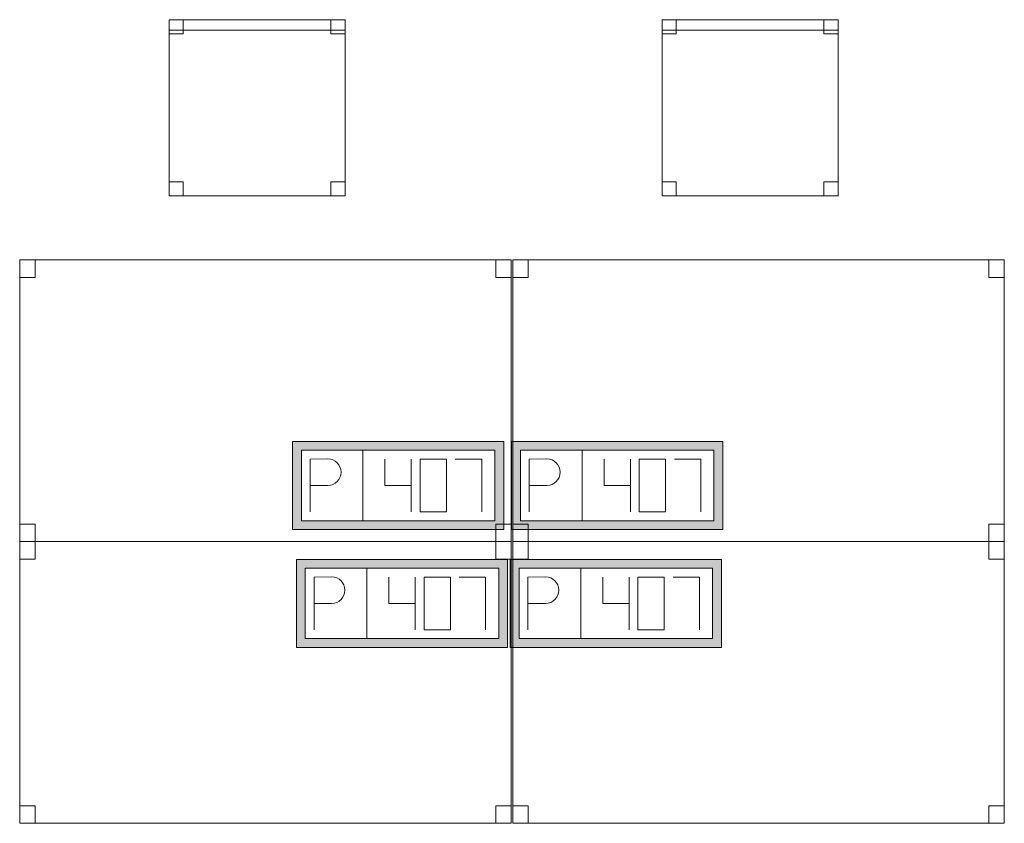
# Model space of a CAD drawing. Header units: metres. Extents: x 397.7 to 427.5, y 12.7 to 28.4.
# Tile 12 of 127: x 402 to 404.8, y 18.5 to 20.8. Entities that reach past the tile are written whole.
import ezdxf

# ---------------------------------------------------------------- set-up
doc = ezdxf.new("R2010")
doc.units = ezdxf.units.M
doc.layers.add('02_MOBILIARIO', color=7, linetype='Continuous', lineweight=18)
doc.layers.add('A-DETL-____-MBND', color=7, linetype='Continuous', lineweight=18)

# ---------------------------------------------------------------- blocks, each defined once
blk = doc.blocks.new('Family - Cadira d_Oficina_P4-153809-07_TEL_P4')
at = {"layer": 'A-DETL-____-MBND', "color": 253, "true_color": 0xaaaaaa}
for p, q in [((0, 0), (0, 0.5)), ((0, 0.5), (0.5, 0.5)), ((0.5, 0.5), (0, 0.5)), ((0, 0.5), (0, 0)), ((0, 0.47), (0, 0.5)), ((0, 0.5), (0.5, 0.5)), ((0.5, 0.5), (0, 0.5)), ((0, 0.5), (0, 0.47)), ((0, 0.46), (0, 0.5)), ((0, 0.5), (0.04, 0.5)), ((0.04, 0.5), (0, 0.5)), ((0, 0.5), (0, 0.46)), ((0.04, 0.5), (0.04, 0.46)), ((0.04, 0.46), (0.04, 0.5)), ((0.46, 0.46), (0.46, 0.5)), ((0.46, 0.5), (0.5, 0.5)), ((0.5, 0.5), (0.46, 0.5)), ((0.46, 0.5), (0.46, 0.46)), ((0.5, 0.5), (0.5, 0)), ((0.5, 0), (0.5, 0.5)), ((0.5, 0.5), (0.5, 0.47)), ((0.5, 0.47), (0.5, 0.5)), ((0.5, 0.5), (0.5, 0.46)), ((0.5, 0.46), (0.5, 0.5)), ((0.5, 0.47), (0, 0.47)), ((0, 0.47), (0.5, 0.47)), ((0.04, 0.46), (0, 0.46)), ((0, 0.46), (0.04, 0.46)), ((0.5, 0.46), (0.46, 0.46)), ((0.46, 0.46), (0.5, 0.46)), ((0, 0), (0, 0.04)), ((0, 0.04), (0.04, 0.04)), ((0.04, 0.04), (0, 0.04)), ((0, 0.04), (0, 0)), ((0.04, 0.04), (0.04, 0)), ((0.04, 0), (0.04, 0.04)), ((0.46, 0), (0.46, 0.04)), ((0.46, 0.04), (0.5, 0.04)), ((0.5, 0.04), (0.46, 0.04)), ((0.46, 0.04), (0.46, 0)), ((0.5, 0.04), (0.5, 0)), ((0.5, 0), (0.5, 0.04)), ((0.5, 0), (0, 0)), ((0, 0), (0.5, 0)), ((0.04, 0), (0, 0)), ((0, 0), (0.04, 0)), ((0.5, 0), (0.46, 0)), ((0.46, 0), (0.5, 0))]:
    blk.add_line(p, q, dxfattribs=at)
blk = doc.blocks.new('Family - Cadira d_Oficina_P4-153826-07_TEL_P4')
at = {"layer": 'A-DETL-____-MBND', "color": 253, "true_color": 0xaaaaaa}
for p, q in [((0, 0.46), (0, 0.5)), ((0, 0.5), (0.04, 0.5)), ((0.04, 0.5), (0, 0.5)), ((0, 0.5), (0, 0.46)), ((0, 0), (0, 0.5)), ((0, 0.5), (0.5, 0.5)), ((0.5, 0.5), (0, 0.5)), ((0, 0.5), (0, 0)), ((0, 0.47), (0, 0.5)), ((0, 0.5), (0.5, 0.5)), ((0.5, 0.5), (0, 0.5)), ((0, 0.5), (0, 0.47)), ((0.04, 0.5), (0.04, 0.46)), ((0.04, 0.46), (0.04, 0.5)), ((0.46, 0.46), (0.46, 0.5)), ((0.46, 0.5), (0.5, 0.5)), ((0.5, 0.5), (0.46, 0.5)), ((0.46, 0.5), (0.46, 0.46)), ((0.5, 0.5), (0.5, 0)), ((0.5, 0), (0.5, 0.5)), ((0.5, 0.5), (0.5, 0.46)), ((0.5, 0.46), (0.5, 0.5)), ((0.5, 0.5), (0.5, 0.47)), ((0.5, 0.47), (0.5, 0.5)), ((0.5, 0.47), (0, 0.47)), ((0, 0.47), (0.5, 0.47)), ((0.04, 0.46), (0, 0.46)), ((0, 0.46), (0.04, 0.46)), ((0.5, 0.46), (0.46, 0.46)), ((0.46, 0.46), (0.5, 0.46)), ((0, 0), (0, 0.04)), ((0, 0.04), (0.04, 0.04)), ((0.04, 0.04), (0, 0.04)), ((0, 0.04), (0, 0)), ((0.04, 0.04), (0.04, 0)), ((0.04, 0), (0.04, 0.04)), ((0.46, 0), (0.46, 0.04)), ((0.46, 0.04), (0.5, 0.04)), ((0.5, 0.04), (0.46, 0.04)), ((0.46, 0.04), (0.46, 0)), ((0.5, 0.04), (0.5, 0)), ((0.5, 0), (0.5, 0.04)), ((0.5, 0), (0, 0)), ((0, 0), (0.5, 0)), ((0.04, 0), (0, 0)), ((0, 0), (0.04, 0)), ((0.5, 0), (0.46, 0)), ((0.46, 0), (0.5, 0))]:
    blk.add_line(p, q, dxfattribs=at)
blk = doc.blocks.new('Family - Taula 140X80_P4-154232-07_TEL_P4')
at = {"layer": 'A-DETL-____-MBND', "color": 253, "true_color": 0xaaaaaa}
for p, q in [((0, 0.8001), (1.3973, 0.8001)), ((0, 0), (0, 0.8001)), ((1.3973, 0.8001), (0, 0.8001)), ((0, 0.8001), (0, 0)), ((0, 0.8001), (0.0437, 0.8001)), ((0, 0.7501), (0, 0.8001)), ((0.0437, 0.8001), (0, 0.8001)), ((0, 0.8001), (0, 0.7501)), ((0.0437, 0.8001), (0.0437, 0.7501)), ((0.0437, 0.7501), (0.0437, 0.8001)), ((1.3536, 0.8001), (1.3973, 0.8001)), ((1.3536, 0.7501), (1.3536, 0.8001)), ((1.3973, 0.8001), (1.3536, 0.8001)), ((1.3536, 0.8001), (1.3536, 0.7501)), ((1.3973, 0.8001), (1.3973, 0)), ((1.3973, 0), (1.3973, 0.8001)), ((1.3973, 0.8001), (1.3973, 0.7501)), ((1.3973, 0.7501), (1.3973, 0.8001)), ((0.0437, 0.7501), (0, 0.7501)), ((0, 0.7501), (0.0437, 0.7501)), ((1.3973, 0.7501), (1.3536, 0.7501)), ((1.3536, 0.7501), (1.3973, 0.7501)), ((0, 0.05), (0.0437, 0.05)), ((0, 0), (0, 0.05)), ((0.0437, 0.05), (0, 0.05)), ((0, 0.05), (0, 0)), ((0.0437, 0.05), (0.0437, 0)), ((0.0437, 0), (0.0437, 0.05)), ((1.3536, 0.05), (1.3973, 0.05)), ((1.3536, 0), (1.3536, 0.05)), ((1.3973, 0.05), (1.3536, 0.05)), ((1.3536, 0.05), (1.3536, 0)), ((1.3973, 0.05), (1.3973, 0)), ((1.3973, 0), (1.3973, 0.05)), ((0, 0), (1.3973, 0)), ((0.0437, 0), (0, 0)), ((0, 0), (0.0437, 0)), ((1.3973, 0), (1.3536, 0)), ((1.3536, 0), (1.3973, 0)), ((1.3973, 0), (0, 0))]:
    blk.add_line(p, q, dxfattribs=at)
blk = doc.blocks.new('Family - Taula 140X80_P4-154330-07_TEL_P4')
at = {"layer": 'A-DETL-____-MBND', "color": 253, "true_color": 0xaaaaaa}
for p, q in [((0, 0.8001), (0.0437, 0.8001)), ((0, 0.7501), (0, 0.8001)), ((0.0437, 0.8001), (0, 0.8001)), ((0, 0.8001), (0, 0.7501)), ((0, 0.8001), (1.3973, 0.8001)), ((0, 0), (0, 0.8001)), ((1.3973, 0.8001), (0, 0.8001)), ((0, 0.8001), (0, 0)), ((0.0437, 0.8001), (0.0437, 0.7501)), ((0.0437, 0.7501), (0.0437, 0.8001)), ((1.3536, 0.8001), (1.3973, 0.8001)), ((1.3536, 0.7501), (1.3536, 0.8001)), ((1.3973, 0.8001), (1.3536, 0.8001)), ((1.3536, 0.8001), (1.3536, 0.7501)), ((1.3973, 0.8001), (1.3973, 0.7501)), ((1.3973, 0.7501), (1.3973, 0.8001)), ((1.3973, 0.8001), (1.3973, 0)), ((1.3973, 0), (1.3973, 0.8001)), ((0.0437, 0.7501), (0, 0.7501)), ((0, 0.7501), (0.0437, 0.7501)), ((1.3973, 0.7501), (1.3536, 0.7501)), ((1.3536, 0.7501), (1.3973, 0.7501)), ((0, 0.05), (0.0437, 0.05)), ((0, 0), (0, 0.05)), ((0.0437, 0.05), (0, 0.05)), ((0, 0.05), (0, 0)), ((0.0437, 0.05), (0.0437, 0)), ((0.0437, 0), (0.0437, 0.05)), ((1.3536, 0.05), (1.3973, 0.05)), ((1.3536, 0), (1.3536, 0.05)), ((1.3973, 0.05), (1.3536, 0.05)), ((1.3536, 0.05), (1.3536, 0)), ((1.3973, 0.05), (1.3973, 0)), ((1.3973, 0), (1.3973, 0.05)), ((0.0437, 0), (0, 0)), ((0, 0), (0.0437, 0)), ((0, 0), (1.3973, 0)), ((1.3973, 0), (1.3536, 0)), ((1.3536, 0), (1.3973, 0)), ((1.3973, 0), (0, 0))]:
    blk.add_line(p, q, dxfattribs=at)
blk = doc.blocks.new('Family - Taula 140X80_P4-154356-07_TEL_P4')
at = {"layer": 'A-DETL-____-MBND', "color": 253, "true_color": 0xaaaaaa}
for p, q in [((0, 0.7501), (0, 0.8001)), ((0, 0.8001), (0.0437, 0.8001)), ((0.0437, 0.8001), (0, 0.8001)), ((0, 0.8001), (0, 0.7501)), ((0, 0), (0, 0.8001)), ((0, 0.8001), (1.3973, 0.8001)), ((1.3973, 0.8001), (0, 0.8001)), ((0, 0.8001), (0, 0)), ((0.0437, 0.8001), (0.0437, 0.7501)), ((0.0437, 0.7501), (0.0437, 0.8001)), ((1.3536, 0.7501), (1.3536, 0.8001)), ((1.3536, 0.8001), (1.3973, 0.8001)), ((1.3973, 0.8001), (1.3536, 0.8001)), ((1.3536, 0.8001), (1.3536, 0.7501)), ((1.3973, 0.8001), (1.3973, 0.7501)), ((1.3973, 0.7501), (1.3973, 0.8001)), ((1.3973, 0.8001), (1.3973, 0)), ((1.3973, 0), (1.3973, 0.8001)), ((0.0437, 0.7501), (0, 0.7501)), ((0, 0.7501), (0.0437, 0.7501)), ((1.3973, 0.7501), (1.3536, 0.7501)), ((1.3536, 0.7501), (1.3973, 0.7501)), ((0, 0), (0, 0.05)), ((0, 0.05), (0.0437, 0.05)), ((0.0437, 0.05), (0, 0.05)), ((0, 0.05), (0, 0)), ((0.0437, 0.05), (0.0437, 0)), ((0.0437, 0), (0.0437, 0.05)), ((1.3536, 0), (1.3536, 0.05)), ((1.3536, 0.05), (1.3973, 0.05)), ((1.3973, 0.05), (1.3536, 0.05)), ((1.3536, 0.05), (1.3536, 0)), ((1.3973, 0.05), (1.3973, 0)), ((1.3973, 0), (1.3973, 0.05)), ((1.3973, 0), (0, 0)), ((0, 0), (1.3973, 0)), ((0.0437, 0), (0, 0)), ((0, 0), (0.0437, 0)), ((1.3973, 0), (1.3536, 0)), ((1.3536, 0), (1.3973, 0))]:
    blk.add_line(p, q, dxfattribs=at)
blk = doc.blocks.new('Family - Taula 140X80_P4-154391-07_TEL_P4')
at = {"layer": 'A-DETL-____-MBND', "color": 253, "true_color": 0xaaaaaa}
for p, q in [((0, 0.7501), (0, 0.8001)), ((0, 0.8001), (0.0437, 0.8001)), ((0.0437, 0.8001), (0, 0.8001)), ((0, 0.8001), (0, 0.7501)), ((0, 0), (0, 0.8001)), ((0, 0.8001), (1.3973, 0.8001)), ((1.3973, 0.8001), (0, 0.8001)), ((0, 0.8001), (0, 0)), ((0.0437, 0.8001), (0.0437, 0.7501)), ((0.0437, 0.7501), (0.0437, 0.8001)), ((1.3536, 0.7501), (1.3536, 0.8001)), ((1.3536, 0.8001), (1.3973, 0.8001)), ((1.3973, 0.8001), (1.3536, 0.8001)), ((1.3536, 0.8001), (1.3536, 0.7501)), ((1.3973, 0.8001), (1.3973, 0)), ((1.3973, 0), (1.3973, 0.8001)), ((1.3973, 0.8001), (1.3973, 0.7501)), ((1.3973, 0.7501), (1.3973, 0.8001)), ((0.0437, 0.7501), (0, 0.7501)), ((0, 0.7501), (0.0437, 0.7501)), ((1.3973, 0.7501), (1.3536, 0.7501)), ((1.3536, 0.7501), (1.3973, 0.7501)), ((0, 0), (0, 0.05)), ((0, 0.05), (0.0437, 0.05)), ((0.0437, 0.05), (0, 0.05)), ((0, 0.05), (0, 0)), ((0.0437, 0.05), (0.0437, 0)), ((0.0437, 0), (0.0437, 0.05)), ((1.3536, 0), (1.3536, 0.05)), ((1.3536, 0.05), (1.3973, 0.05)), ((1.3973, 0.05), (1.3536, 0.05)), ((1.3536, 0.05), (1.3536, 0)), ((1.3973, 0.05), (1.3973, 0)), ((1.3973, 0), (1.3973, 0.05)), ((1.3973, 0), (0, 0)), ((0, 0), (1.3973, 0)), ((0.0437, 0), (0, 0)), ((0, 0), (0.0437, 0)), ((1.3973, 0), (1.3536, 0)), ((1.3536, 0), (1.3973, 0))]:
    blk.add_line(p, q, dxfattribs=at)
blk = doc.blocks.new('LONDR55-XX_ZZ-ARQ-CAA-M3D-Londres55_ifc-1-07_TEL_P4')
at = {"layer": '02_MOBILIARIO', "color": 253, "lineweight": 18, "true_color": 0xaaaaaa}
for name, p in [('Family - Cadira d_Oficina_P4-153826-07_TEL_P4', (402.4693, 20.2923)), ('Family - Cadira d_Oficina_P4-153809-07_TEL_P4', (403.8705, 20.2923)), ('Family - Taula 140X80_P4-154330-07_TEL_P4', (402.0446, 19.31)), ('Family - Taula 140X80_P4-154232-07_TEL_P4', (403.4458, 19.31)), ('Family - Taula 140X80_P4-154391-07_TEL_P4', (402.0446, 18.51)), ('Family - Taula 140X80_P4-154356-07_TEL_P4', (403.4458, 18.51))]:
    blk.add_blockref(name, p, dxfattribs=at)
blk = doc.blocks.new('ZYR_05_02_05 PT 4COL Terra - 07 PT Terra _4SC-2SAI-2VD_-903859-07_TEL_P4')
at = {"layer": 'A-DETL-____-MBND', "true_color": 0x3c0aff}
h = blk.add_hatch(color=180, dxfattribs=at)
h.paths.add_polyline_path([(-0.4898, -0.125), (0.1102, -0.125), (0.1102, 0.125), (-0.4898, 0.125)])
h.paths.add_polyline_path([(-0.4648, -0.1), (-0.4648, 0.1), (0.0852, 0.1), (0.0852, -0.1)])
at = {"layer": 'A-DETL-____-MBND', "color": 180, "true_color": 0x3c0aff}
for p, q in [((0.1102, 0.125), (-0.4898, 0.125)), ((-0.4898, 0.125), (-0.4898, -0.125)), ((-0.4898, 0.125), (0.1102, 0.125)), ((-0.4898, 0.125), (-0.4898, -0.125)), ((0.1102, -0.125), (0.1102, 0.125)), ((0.1102, 0.125), (0.1102, -0.125)), ((-0.4648, -0.1), (-0.4648, 0.1)), ((-0.4648, 0.1), (0.0852, 0.1)), ((-0.4648, 0.1), (0.0852, 0.1)), ((-0.4648, -0.1), (-0.4648, 0.1)), ((-0.2898, 0.1), (-0.2898, -0.1)), ((0.0852, 0.1), (0.0852, -0.1)), ((0.0852, 0.1), (0.0852, -0.1)), ((-0.4398, 0.075), (-0.3898, 0.0754)), ((-0.4398, 0.075), (-0.4398, -0.075)), ((-0.2273, 0.075), (-0.2273, 0)), ((-0.1523, 0.075), (-0.1523, -0.075)), ((-0.0523, 0.075), (-0.1273, 0.075)), ((-0.1273, 0.075), (-0.1273, -0.075)), ((-0.0523, -0.075), (-0.0523, 0.075)), ((-0.0273, 0.075), (0.0477, 0.075)), ((0.0477, 0.075), (0.0477, -0.075)), ((-0.4398, 0), (-0.3898, 0)), ((-0.2273, 0), (-0.1523, 0)), ((-0.1273, -0.075), (-0.0523, -0.075)), ((0.0852, -0.1), (-0.4648, -0.1)), ((0.0852, -0.1), (-0.4648, -0.1)), ((-0.4898, -0.125), (0.1102, -0.125)), ((0.1102, -0.125), (-0.4898, -0.125))]:
    blk.add_line(p, q, dxfattribs=at)
blk.add_arc((-0.3898, 0.0377), 0.0377, 270, 90, dxfattribs=at)
blk = doc.blocks.new('ZYR_05_02_05 PT 4COL Terra - 07 PT Terra _4SC-2SAI-2VD_-903860-07_TEL_P4')
at = {"layer": 'A-DETL-____-MBND', "true_color": 0x3c0aff}
h = blk.add_hatch(color=180, dxfattribs=at)
h.paths.add_polyline_path([(-0.5009, -0.125), (0.0991, -0.125), (0.0991, 0.125), (-0.5009, 0.125)])
h.paths.add_polyline_path([(-0.4759, -0.1), (-0.4759, 0.1), (0.0741, 0.1), (0.0741, -0.1)])
at = {"layer": 'A-DETL-____-MBND', "color": 180, "true_color": 0x3c0aff}
for p, q in [((0.0991, 0.125), (-0.5009, 0.125)), ((-0.5009, 0.125), (-0.5009, -0.125)), ((-0.5009, 0.125), (0.0991, 0.125)), ((-0.5009, 0.125), (-0.5009, -0.125)), ((0.0991, -0.125), (0.0991, 0.125)), ((0.0991, 0.125), (0.0991, -0.125)), ((-0.4759, -0.1), (-0.4759, 0.1)), ((-0.4759, 0.1), (0.0741, 0.1)), ((-0.4759, 0.1), (0.0741, 0.1)), ((-0.4759, -0.1), (-0.4759, 0.1)), ((-0.3009, 0.1), (-0.3009, -0.1)), ((0.0741, 0.1), (0.0741, -0.1)), ((0.0741, 0.1), (0.0741, -0.1)), ((-0.4509, 0.075), (-0.4009, 0.0754)), ((-0.4509, 0.075), (-0.4509, -0.075)), ((-0.2384, 0.075), (-0.2384, 0)), ((-0.1634, 0.075), (-0.1634, -0.075)), ((-0.0634, 0.075), (-0.1384, 0.075)), ((-0.1384, 0.075), (-0.1384, -0.075)), ((-0.0634, -0.075), (-0.0634, 0.075)), ((-0.0384, 0.075), (0.0366, 0.075)), ((0.0366, 0.075), (0.0366, -0.075)), ((-0.4509, 0), (-0.4009, 0)), ((-0.2384, 0), (-0.1634, 0)), ((-0.1384, -0.075), (-0.0634, -0.075)), ((0.0741, -0.1), (-0.4759, -0.1)), ((0.0741, -0.1), (-0.4759, -0.1)), ((-0.5009, -0.125), (0.0991, -0.125)), ((0.0991, -0.125), (-0.5009, -0.125))]:
    blk.add_line(p, q, dxfattribs=at)
blk.add_arc((-0.4009, 0.0377), 0.0377, 270, 90, dxfattribs=at)
blk = doc.blocks.new('ZYR_05_02_05 PT 4COL Terra - 07 PT Terra _4SC-2SAI-2VD_-903861-07_TEL_P4')
at = {"layer": 'A-DETL-____-MBND', "true_color": 0x3c0aff}
h = blk.add_hatch(color=180, dxfattribs=at)
h.paths.add_polyline_path([(-0.102, -0.125), (0.498, -0.125), (0.498, 0.125), (-0.102, 0.125)])
h.paths.add_polyline_path([(-0.077, -0.1), (-0.077, 0.1), (0.473, 0.1), (0.473, -0.1)])
at = {"layer": 'A-DETL-____-MBND', "color": 180, "true_color": 0x3c0aff}
for p, q in [((0.498, 0.125), (-0.102, 0.125)), ((-0.102, 0.125), (-0.102, -0.125)), ((-0.102, 0.125), (0.498, 0.125)), ((-0.102, 0.125), (-0.102, -0.125)), ((0.498, -0.125), (0.498, 0.125)), ((0.498, 0.125), (0.498, -0.125)), ((-0.077, -0.1), (-0.077, 0.1)), ((-0.077, 0.1), (0.473, 0.1)), ((-0.077, 0.1), (0.473, 0.1)), ((-0.077, -0.1), (-0.077, 0.1)), ((0.098, 0.1), (0.098, -0.1)), ((0.473, 0.1), (0.473, -0.1)), ((0.473, 0.1), (0.473, -0.1)), ((-0.052, 0.075), (-0.002, 0.0754)), ((-0.052, 0.075), (-0.052, -0.075)), ((0.1605, 0.075), (0.1605, 0)), ((0.2355, 0.075), (0.2355, -0.075)), ((0.3355, 0.075), (0.2605, 0.075)), ((0.2605, 0.075), (0.2605, -0.075)), ((0.3355, -0.075), (0.3355, 0.075)), ((0.3605, 0.075), (0.4355, 0.075)), ((0.4355, 0.075), (0.4355, -0.075)), ((-0.052, 0), (-0.002, 0)), ((0.1605, 0), (0.2355, 0)), ((0.2605, -0.075), (0.3355, -0.075)), ((0.473, -0.1), (-0.077, -0.1)), ((0.473, -0.1), (-0.077, -0.1)), ((-0.102, -0.125), (0.498, -0.125)), ((0.498, -0.125), (-0.102, -0.125))]:
    blk.add_line(p, q, dxfattribs=at)
blk.add_arc((-0.002, 0.0377), 0.0377, 270, 90, dxfattribs=at)
blk = doc.blocks.new('ZYR_05_02_05 PT 4COL Terra - 07 PT Terra _4SC-2SAI-2VD_-903862-07_TEL_P4')
at = {"layer": 'A-DETL-____-MBND', "true_color": 0x3c0aff}
h = blk.add_hatch(color=180, dxfattribs=at)
h.paths.add_polyline_path([(-0.0982, -0.125), (0.5018, -0.125), (0.5018, 0.125), (-0.0982, 0.125)])
h.paths.add_polyline_path([(-0.0732, -0.1), (-0.0732, 0.1), (0.4768, 0.1), (0.4768, -0.1)])
at = {"layer": 'A-DETL-____-MBND', "color": 180, "true_color": 0x3c0aff}
for p, q in [((0.5018, 0.125), (-0.0982, 0.125)), ((-0.0982, 0.125), (-0.0982, -0.125)), ((-0.0982, 0.125), (0.5018, 0.125)), ((-0.0982, 0.125), (-0.0982, -0.125)), ((0.5018, -0.125), (0.5018, 0.125)), ((0.5018, 0.125), (0.5018, -0.125)), ((-0.0732, -0.1), (-0.0732, 0.1)), ((-0.0732, 0.1), (0.4768, 0.1)), ((-0.0732, 0.1), (0.4768, 0.1)), ((-0.0732, -0.1), (-0.0732, 0.1)), ((0.1018, 0.1), (0.1018, -0.1)), ((0.4768, 0.1), (0.4768, -0.1)), ((0.4768, 0.1), (0.4768, -0.1)), ((-0.0482, 0.075), (0.0018, 0.0754)), ((-0.0482, 0.075), (-0.0482, -0.075)), ((0.1643, 0.075), (0.1643, 0)), ((0.2393, 0.075), (0.2393, -0.075)), ((0.3393, 0.075), (0.2643, 0.075)), ((0.2643, 0.075), (0.2643, -0.075)), ((0.3393, -0.075), (0.3393, 0.075)), ((0.3643, 0.075), (0.4393, 0.075)), ((0.4393, 0.075), (0.4393, -0.075)), ((-0.0482, 0), (0.0018, 0)), ((0.1643, 0), (0.2393, 0)), ((0.2643, -0.075), (0.3393, -0.075)), ((0.4768, -0.1), (-0.0732, -0.1)), ((0.4768, -0.1), (-0.0732, -0.1)), ((-0.0982, -0.125), (0.5018, -0.125)), ((0.5018, -0.125), (-0.0982, -0.125))]:
    blk.add_line(p, q, dxfattribs=at)
blk.add_arc((0.0018, 0.0377), 0.0377, 270, 90, dxfattribs=at)

msp = doc.modelspace()

# ---------------------------------------------------------------- block references
at = {"lineweight": 5}
msp.add_blockref('LONDR55-XX_ZZ-ARQ-CAA-M3D-Londres55_ifc-1-07_TEL_P4', (0, 0), dxfattribs=at)
at = {"layer": 'A-DETL-____-MBND', "color": 180, "true_color": 0x3c0aff}
for name, p in [('ZYR_05_02_05 PT 4COL Terra - 07 PT Terra _4SC-2SAI-2VD_-903860-07_TEL_P4', (403.3211, 19.4694)), ('ZYR_05_02_05 PT 4COL Terra - 07 PT Terra _4SC-2SAI-2VD_-903862-07_TEL_P4', (403.5411, 19.4694)), ('ZYR_05_02_05 PT 4COL Terra - 07 PT Terra _4SC-2SAI-2VD_-903859-07_TEL_P4', (403.3211, 19.1344)), ('ZYR_05_02_05 PT 4COL Terra - 07 PT Terra _4SC-2SAI-2VD_-903861-07_TEL_P4', (403.5411, 19.1344))]:
    msp.add_blockref(name, p, dxfattribs=at)

doc.saveas('drawing.dxf')
